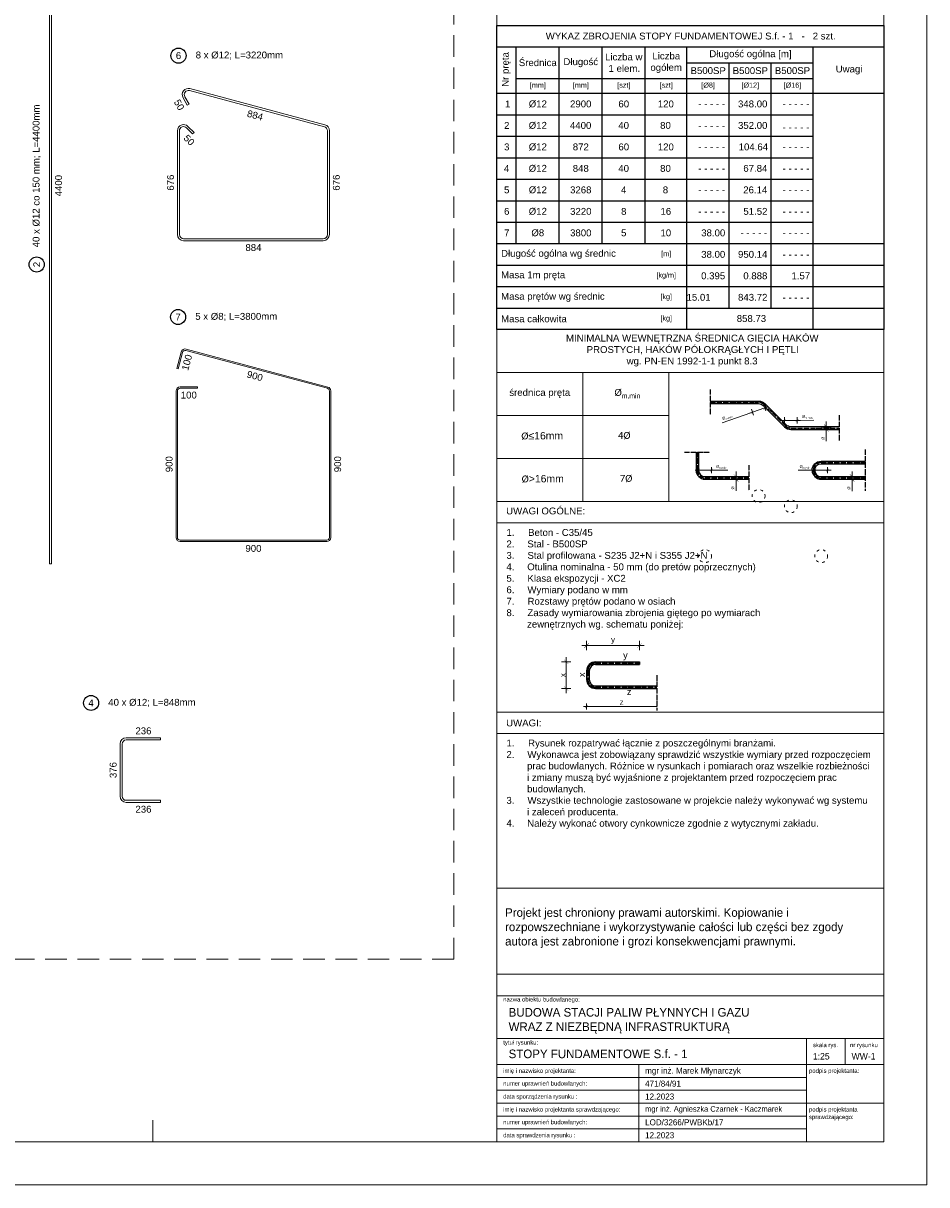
# Model space of a CAD drawing. Header units: millimetres. Extents: x 1814 to 94182, y 11562 to 49454.
# Tile 72 of 143: x 11916 to 12967, y 20272 to 21624. Entities that reach past the tile are written whole.
import ezdxf

# ---------------------------------------------------------------- set-up
doc = ezdxf.new("R2010")
doc.units = ezdxf.units.MM
for name, pattern in [('ACAD_ISO03W100', [30, 12, -18]), ('ACAD_ISO04W100', [30, 24, -3, 0, -3]), ('DASHED', [0.75, 0.5, -0.25])]:
    doc.linetypes.add(name, pattern=pattern)
for name, color, linetype in [('odnośnik', 140, 'Continuous'), ('opis', 50, 'Continuous'), ('osie', 40, 'ACAD_ISO04W100')]:
    doc.layers.add(name, color=color, linetype=linetype)
doc.layers.add('pomoc', color=210, linetype='Continuous', lineweight=9, plot=False)
for name, color, linetype, lineweight in [('ramka', 84, 'Continuous', 15), ('widok 0.15', 150, 'Continuous', 15), ('widok 0.25', 30, 'Continuous', 25), ('wymiar', 135, 'Continuous', 9), ('zbrojenie', 123, 'Continuous', 9)]:
    doc.layers.add(name, color=color, linetype=linetype, lineweight=lineweight)
doc.styles.add('ARIAL 16', font='arial.ttf', dxfattribs={"height": 16})
doc.styles.add('GENERATED_STYLE_4', font='txt')
doc.styles.add('Opisowy', font='arial.ttf')
doc.styles.get("Standard").update_dxf_attribs({"font": 'arial.ttf'})
doc.styles.add('WMF-System0', font='SIMPLEX')

msp = doc.modelspace()

# ---------------------------------------------------------------- linework, layer by layer
at = {"layer": 'odnośnik', "ltscale": 0.2}
for p, q in [((12466.804, 21596.087), (12916.804, 21596.087)), ((12489.005, 21596.087), (12489.005, 21367.087)), ((12539.005, 21596.087), (12539.005, 21367.087)), ((12589.005, 21596.087), (12589.005, 21367.087)), ((12639.005, 21596.087), (12639.005, 21367.087)), ((12687.505, 21596.087), (12687.505, 21267.087)), ((12834.505, 21596.087), (12834.505, 21267.087)), ((12687.505, 21577.587), (12834.505, 21577.587)), ((12736.505, 21577.587), (12736.505, 21292.087)), ((12785.505, 21577.587), (12785.505, 21292.087)), ((12489.005, 21559.087), (12834.505, 21559.087)), ((12466.804, 21542.087), (12916.804, 21542.087)), ((12466.804, 21517.087), (12834.505, 21517.087)), ((12466.804, 21492.087), (12834.505, 21492.087)), ((12466.804, 21467.087), (12834.505, 21467.087)), ((12466.804, 21442.087), (12834.505, 21442.087)), ((12466.804, 21417.087), (12834.505, 21417.087)), ((12466.804, 21392.087), (12834.505, 21392.087)), ((12466.804, 21367.087), (12916.804, 21367.087)), ((12466.804, 21342.087), (12916.804, 21342.087)), ((12466.804, 21317.087), (12916.804, 21317.087)), ((12466.804, 21292.087), (12916.804, 21292.087))]:
    msp.add_line(p, q, dxfattribs=at)
msp.add_lwpolyline([(12466.804, 21621.087), (12916.804, 21621.087), (12916.804, 21267.087), (12466.804, 21267.087)], close=True, dxfattribs=at)
at = {"layer": 'odnośnik'}
for centre in [(12096.689, 21585.828), (11931.804, 21342.806), (12096.204, 21281.745), (11995.026, 20832.678)]:
    msp.add_circle(centre, 8.75, dxfattribs=at)
at = {"layer": 'opis'}
for p, q in [((12844.572, 21153.966), (12855.471, 21153.966)), ((12855.471, 21150.966), (12844.572, 21150.966)), ((12739.572, 21096.008), (12750.471, 21096.008)), ((12750.471, 21093.008), (12739.572, 21093.008)), ((12874.572, 21096.008), (12885.471, 21096.008)), ((12885.471, 21093.008), (12874.572, 21093.008))]:
    msp.add_line(p, q, dxfattribs=at)
at = {"layer": 'osie', "ltscale": 0.25}
for p, q in [((12715.022, 21197.466), (12715.022, 21167.466)), ((12802.386, 21155.102), (12777.658, 21179.83)), ((12865.022, 21167.466), (12865.022, 21137.466)), ((12685.022, 21124.508), (12715.022, 21124.508)), ((12895.022, 21127.466), (12895.022, 21079.508)), ((12760.022, 21109.508), (12760.022, 21079.508)), ((12572.758, 20869.961), (12572.758, 20860.003)), ((12581.758, 20878.961), (12632.758, 20878.961)), ((12652.758, 20864.982), (12652.758, 20824.003)), ((12581.758, 20851.003), (12652.758, 20851.003))]:
    msp.add_line(p, q, dxfattribs=at)
for points in [[(12715.022, 21182.466), (12771.294, 21182.466, -0.19891237), (12777.658, 21179.83)], [(12802.386, 21155.102, 0.19891237), (12808.75, 21152.466), (12865.022, 21152.466)], [(12700.022, 21124.508), (12700.022, 21103.508, 0.41421356), (12709.022, 21094.508), (12760.022, 21094.508)], [(12835.022, 21103.466, -0.41421356), (12844.022, 21112.466), (12895.022, 21112.466)], [(12835.022, 21103.508, 0.41421356), (12844.022, 21094.508), (12895.022, 21094.508)]]:
    msp.add_lwpolyline(points, format="xyb", dxfattribs=at)
for centre, start, end in [((12581.758, 20869.961), 90, 180), ((12581.758, 20860.003), 180, 270)]:
    msp.add_arc(centre, 9, start, end, dxfattribs=at)
at = {"layer": 'pomoc'}
msp.add_lwpolyline([(9216.804, 22372.087), (12966.804, 22372.087), (12966.804, 20272.087), (9216.804, 20272.087)], close=True, dxfattribs=at)
at = {"layer": 'ramka', "linetype": 'Continuous'}
for p, q in [((12466.804, 20492.087), (12466.804, 22322.087)), ((12916.804, 22247.363), (12916.804, 20322.087)), ((12466.804, 20492.087), (12466.804, 20322.087)), ((12916.804, 20492.087), (12466.804, 20492.087)), ((12916.804, 20442.087), (12466.804, 20442.087)), ((12826.804, 20442.087), (12826.804, 20412.087)), ((12871.804, 20442.087), (12871.804, 20412.087)), ((12916.804, 20412.087), (12466.804, 20412.087)), ((12631.804, 20412.087), (12631.804, 20367.087)), ((12826.804, 20412.087), (12826.804, 20367.087)), ((12826.804, 20397.087), (12466.804, 20397.087)), ((12826.804, 20382.087), (12466.804, 20382.087)), ((12916.804, 20367.087), (12466.804, 20367.087)), ((12631.804, 20367.087), (12631.804, 20322.087)), ((12826.804, 20367.087), (12826.804, 20322.087)), ((12826.804, 20352.087), (12466.804, 20352.087)), ((12826.804, 20337.087), (12466.804, 20337.087)), ((12916.804, 20322.087), (9216.804, 20322.087))]:
    msp.add_line(p, q, dxfattribs=at)
at = {"layer": 'ramka', "ltscale": 0.2}
for p, q in [((12466.804, 21217.087), (12916.804, 21217.087)), ((12566.804, 21067.087), (12566.804, 21217.087)), ((12666.804, 21067.087), (12666.804, 21217.087)), ((12466.804, 21167.087), (12666.804, 21167.087)), ((12466.804, 21117.087), (12666.804, 21117.087)), ((12466.804, 21042.087), (12916.804, 21042.087)), ((12466.804, 20797.087), (12916.804, 20797.087))]:
    msp.add_line(p, q, dxfattribs=at)
at = {"layer": 'ramka', "linetype": 'DASHED', "ltscale": 50}
msp.add_lwpolyline([(10816.804, 20534.587), (12416.804, 20534.587), (12416.804, 22109.587), (10816.804, 22109.587)], close=True, dxfattribs=at)
at = {"layer": 'ramka', "ltscale": 0.2}
for points in [[(12466.804, 21267.087), (12916.804, 21267.087), (12916.804, 21067.087), (12466.804, 21067.087)], [(12466.804, 21067.087), (12916.804, 21067.087), (12916.804, 20822.087), (12466.804, 20822.087)], [(12466.804, 20822.087), (12916.804, 20822.087), (12916.804, 20617.087), (12466.804, 20617.087)], [(12466.804, 20517.087), (12916.804, 20517.087), (12916.804, 20617.087), (12466.804, 20617.087)]]:
    msp.add_lwpolyline(points, close=True, dxfattribs=at)
at = {"layer": 'widok 0.15', "linetype": 'ACAD_ISO03W100', "ltscale": 0.25}
for centre in [(12771.294, 21073.466), (12808.75, 21061.466), (12709.022, 21003.508), (12844.022, 21003.508)]:
    msp.add_circle(centre, 7.5, dxfattribs=at)
at = {"layer": 'widok 0.25'}
for p, q in [((12801.325, 21154.041), (12776.597, 21178.769)), ((12581.758, 20880.461), (12632.758, 20880.461)), ((12632.758, 20880.461), (12632.758, 20877.461)), ((12571.258, 20869.961), (12571.258, 20860.003)), ((12574.258, 20869.961), (12574.258, 20860.003)), ((12581.758, 20877.461), (12632.758, 20877.461)), ((12581.758, 20852.503), (12652.758, 20852.503)), ((12581.758, 20849.503), (12652.758, 20849.503))]:
    msp.add_line(p, q, dxfattribs=at)
for points in [[(12715.022, 21183.966), (12771.294, 21183.966, -0.19891237), (12778.718, 21180.891)], [(12715.022, 21180.966), (12771.294, 21180.966, -0.19891237), (12776.597, 21178.769)], [(12865.022, 21153.966), (12808.75, 21153.966, -0.19891237), (12803.446, 21156.163), (12778.718, 21180.891)], [(12801.325, 21154.041, 0.19891237), (12808.75, 21150.966), (12865.022, 21150.966)], [(12698.522, 21124.508), (12698.522, 21103.508, 0.41421356), (12709.022, 21093.008), (12760.022, 21093.008)], [(12701.522, 21124.508), (12701.522, 21103.508, 0.41421356), (12709.022, 21096.008), (12760.022, 21096.008)], [(12833.522, 21103.466, -0.41421356), (12844.022, 21113.966), (12895.022, 21113.966)], [(12836.522, 21103.466, -0.41421356), (12844.022, 21110.966), (12895.022, 21110.966)], [(12833.522, 21103.508, 0.41421356), (12844.022, 21093.008), (12895.022, 21093.008)], [(12836.522, 21103.508, 0.41421356), (12844.022, 21096.008), (12895.022, 21096.008)]]:
    msp.add_lwpolyline(points, format="xyb", dxfattribs=at)
for centre, radius, start, end in [((12581.758, 20869.961), 10.5, 90, 180), ((12581.758, 20869.961), 7.5, 90, 180), ((12581.758, 20860.003), 10.5, 180, 270), ((12581.758, 20860.003), 7.5, 180, 270)]:
    msp.add_arc(centre, radius, start, end, dxfattribs=at)
at = {"layer": 'wymiar'}
for p, q in [((12777.19, 21179.355), (12779.57, 21172.489)), ((12780.27, 21176.577), (12782.159, 21177.232)), ((12728.932, 21158.782), (12762.318, 21170.355)), ((12760.705, 21169.796), (12767.709, 21172.223)), ((12765.397, 21167.577), (12763.017, 21174.442)), ((12778.38, 21175.922), (12764.207, 21171.01)), ((12781.882, 21177.136), (12774.878, 21174.708)), ((12801.257, 21157.818), (12801.242, 21165.084)), ((12816.242, 21165.114), (12816.257, 21157.848)), ((12799.25, 21161.447), (12797.25, 21161.443)), ((12797.543, 21161.443), (12804.956, 21161.458)), ((12801.25, 21161.451), (12816.25, 21161.481)), ((12819.956, 21161.488), (12812.543, 21161.473)), ((12835.386, 21161.519), (12818.25, 21161.485)), ((12850.022, 21156.966), (12850.022, 21159.966)), ((12850.022, 21159.525), (12850.022, 21148.406)), ((12850.022, 21145.406), (12850.022, 21156.525)), ((12850.022, 21153.966), (12850.022, 21150.966)), ((12850.022, 21153.966), (12850.022, 21150.966)), ((12850.022, 21137.189), (12850.022, 21150.966)), ((12850.022, 21147.966), (12850.022, 21144.966)), ((12699.522, 21103.489), (12697.522, 21103.485)), ((12697.815, 21103.485), (12705.228, 21103.5)), ((12701.529, 21099.86), (12701.514, 21107.126)), ((12701.522, 21103.493), (12716.522, 21103.523)), ((12720.228, 21103.53), (12712.815, 21103.516)), ((12716.514, 21107.156), (12716.529, 21099.89)), ((12735.658, 21103.561), (12718.522, 21103.527)), ((12745.022, 21099.008), (12745.022, 21102.008)), ((12745.022, 21101.567), (12745.022, 21090.449)), ((12745.022, 21087.449), (12745.022, 21098.567)), ((12817.386, 21103.455), (12834.522, 21103.489)), ((12832.815, 21103.485), (12840.228, 21103.5)), ((12836.529, 21099.86), (12836.514, 21107.126)), ((12851.522, 21103.523), (12836.522, 21103.493)), ((12855.228, 21103.53), (12847.815, 21103.516)), ((12851.514, 21107.156), (12851.529, 21099.89)), ((12853.522, 21103.527), (12855.522, 21103.531)), ((12880.022, 21099.008), (12880.022, 21102.008)), ((12880.022, 21101.567), (12880.022, 21090.449)), ((12880.022, 21087.449), (12880.022, 21098.567)), ((12745.022, 21096.008), (12745.022, 21093.008)), ((12745.022, 21096.008), (12745.022, 21093.008)), ((12745.022, 21079.334), (12745.022, 21093.008)), ((12745.022, 21090.008), (12745.022, 21087.008)), ((12880.022, 21096.008), (12880.022, 21093.008)), ((12880.022, 21096.008), (12880.022, 21093.008)), ((12880.022, 21079.108), (12880.022, 21093.008)), ((12880.022, 21090.008), (12880.022, 21087.008)), ((12576.817, 20899.532), (12565.698, 20899.532)), ((12571.258, 20904.982), (12571.258, 20894.082)), ((12629.758, 20899.532), (12574.258, 20899.532)), ((12627.198, 20899.532), (12638.317, 20899.532)), ((12632.758, 20894.082), (12632.758, 20904.982)), ((12552.925, 20880.461), (12542.025, 20880.461)), ((12547.475, 20874.902), (12547.475, 20886.021)), ((12547.475, 20877.461), (12547.475, 20852.503)), ((12547.475, 20855.063), (12547.475, 20843.944)), ((12542.025, 20849.503), (12552.925, 20849.503)), ((12574.964, 20828.59), (12567.551, 20828.59)), ((12571.258, 20832.224), (12571.258, 20824.957)), ((12573.258, 20828.59), (12652.758, 20828.59)), ((12066.804, 20347.087), (12066.804, 20322.087))]:
    msp.add_line(p, q, dxfattribs=at)
for points, const_width in [([(12779.454, 21178.135), (12777.306, 21173.709)], 0.28), ([(12763.133, 21168.796), (12765.281, 21173.223)], 0.28), ([(12799.513, 21159.708), (12802.986, 21163.194)], 0.28), ([(12817.986, 21163.224), (12814.513, 21159.738)], 0.28), ([(12847.412, 21156.575), (12852.631, 21151.357)], 0.42), ([(12852.631, 21148.357), (12847.412, 21153.575)], 0.42), ([(12699.786, 21101.75), (12703.258, 21105.236)], 0.28), ([(12718.258, 21105.266), (12714.786, 21101.78)], 0.28), ([(12742.412, 21098.617), (12747.631, 21093.399)], 0.42), ([(12834.786, 21101.75), (12838.258, 21105.236)], 0.28), ([(12853.258, 21105.266), (12849.786, 21101.78)], 0.28), ([(12877.412, 21098.617), (12882.631, 21093.399)], 0.42), ([(12747.631, 21090.399), (12742.412, 21095.617)], 0.42), ([(12882.631, 21090.399), (12877.412, 21095.617)], 0.42), ([(12573.867, 20902.141), (12568.648, 20896.923)], 0.42), ([(12630.148, 20896.923), (12635.367, 20902.141)], 0.42), ([(12550.084, 20877.852), (12544.866, 20883.071)], 0.42), ([(12544.866, 20852.113), (12550.084, 20846.894)], 0.42), ([(12572.997, 20830.33), (12569.518, 20826.851)], 0.28)]:
    msp.add_lwpolyline(points, dxfattribs=dict(at, const_width=const_width))
at = {"layer": 'zbrojenie'}
msp.add_lwpolyline([(11949.204, 21874.587), (11949.204, 20994.587), (11946.804, 20994.587), (11946.804, 21874.587)], close=True, dxfattribs=at)
for points in [[(12272.239, 21498.452), (12272.239, 21377.652, -0.41421356), (12265.039, 21370.452), (12102.639, 21370.452, -0.41421356), (12095.439, 21377.652), (12095.439, 21498.452, -0.66817864), (12107.731, 21503.543), (12114.802, 21496.472), (12113.105, 21494.775), (12106.034, 21501.846, 0.66817864), (12097.839, 21498.452), (12097.839, 21377.652, 0.41421356), (12102.639, 21372.852), (12265.039, 21372.852, 0.41421356), (12269.839, 21377.652), (12269.839, 21498.452, 0.33945426), (12266.282, 21503.088), (12109.415, 21545.121, 0.66817864), (12104.016, 21538.084), (12109.016, 21529.424), (12106.938, 21528.224), (12101.938, 21536.884, -0.66817864), (12110.037, 21547.439), (12266.903, 21505.407, -0.33945426)], [(12093.839, 21195.652, -0.41421356), (12098.639, 21200.452), (12118.639, 21200.452), (12118.639, 21198.852), (12098.639, 21198.852, 0.41421356), (12095.439, 21195.652), (12095.439, 21025.252, 0.41421356), (12098.639, 21022.052), (12269.039, 21022.052, 0.41421356), (12272.239, 21025.252), (12272.239, 21195.652, 0.33945426), (12269.868, 21198.743), (12105.274, 21242.846, 0.41421356), (12101.355, 21240.583), (12096.178, 21221.264), (12094.633, 21221.679), (12099.809, 21240.997, -0.41421356), (12105.688, 21244.391), (12270.282, 21200.288, -0.33945426), (12273.839, 21195.652), (12273.839, 21025.252, -0.41421356), (12269.039, 21020.452), (12098.639, 21020.452, -0.41421356), (12093.839, 21025.252)], [(12035.949, 20789.787, 0.41421356), (12031.149, 20784.987), (12031.149, 20724.187, 0.41421356), (12035.949, 20719.387), (12075.949, 20719.387), (12075.949, 20716.987), (12035.949, 20716.987, -0.41421356), (12028.749, 20724.187), (12028.749, 20784.987, -0.41421356), (12035.949, 20792.187), (12075.949, 20792.187), (12075.949, 20789.787)]]:
    msp.add_lwpolyline(points, format="xyb", close=True, dxfattribs=at)

# ---------------------------------------------------------------- texts
at = {"layer": 'opis', "ltscale": 0.5}
for s, insert, char_height, width, attachment_point in [('{\\W9.17333;  }WYKAZ ZBROJENIA STOPY FUNDAMENTOWEJ S.f. - 1   -   2 szt.', (12466.804, 21608.587), 8, 450, 4), ('{\\W1.105887; }Średnica', (12489.005, 21577.587), 8, 50, 4), ('{\\W1.705184; }Długość', (12539.005, 21577.587), 8, 50, 4), ('{\\W1.195518; }Liczba w\\P{\\W2.502196; }1 elem.', (12589.005, 21577.587), 8, 50, 4), ('{\\W2.816014; }Liczba\\P{\\W2.08315; }ogółem', (12639.005, 21577.587), 8, 48.5, 4), ('{\\W8.521748; }Długość ogólna [m]', (12687.505, 21586.837), 8, 147, 4), ('{\\W1.496704; }B500SP', (12687.505, 21568.337), 8, 49, 4), ('{\\W1.496704; }B500SP', (12736.505, 21568.337), 8, 49, 4), ('{\\W1.496704; }B500SP', (12785.505, 21568.337), 8, 49, 4), ('{\\W8.515261; }Uwagi', (12834.505, 21569.087), 8, 82.29941, 4), ('{\\W6.975981; }[mm]', (12489.005, 21550.587), 6, 50, 4), ('{\\W6.975981; }[mm]', (12539.005, 21550.587), 6, 50, 4), ('{\\W7.674575; }[szt]', (12589.005, 21550.587), 6, 50, 4), ('{\\W7.352519; }[szt]', (12639.005, 21550.587), 6, 48.5, 4), ('{\\W7.358816; }[Ø8]', (12687.505, 21550.587), 6, 49, 4), ('{\\W6.357937; }[Ø12]', (12736.505, 21550.587), 6, 49, 4), ('{\\W6.357937; }[Ø16]', (12785.505, 21550.587), 6, 49, 4), ('{\\W3.100402; }1', (12466.804, 21529.587), 8, 22.20059, 4), ('{\\W4.817662; }Ø12', (12489.005, 21529.587), 8, 50, 4), ('{\\W4.186731; }2900', (12539.005, 21529.587), 8, 50, 4), ('{\\W6.203427; }60', (12589.005, 21529.587), 8, 50, 4), ('{\\W5.330843; }120', (12637.505, 21529.587), 8, 50, 4), ('{\\W4.404217; }- - - - -', (12687.505, 21529.587), 8, 44, 4), ('{\\W3.485061; }348.00', (12736.505, 21529.587), 8, 44, 4), ('{\\W4.404217; }- - - - -', (12785.505, 21529.587), 8, 44, 4), ('{\\W2.721667; }2', (12466.804, 21504.587), 8, 22.20059, 4), ('{\\W4.817662; }Ø12', (12489.005, 21504.587), 8, 50, 4), ('{\\W4.156854; }4400', (12539.005, 21504.587), 8, 50, 4), ('{\\W6.158611; }40', (12589.005, 21504.587), 8, 50, 4), ('{\\W6.208699; }80', (12637.505, 21504.587), 8, 50, 4), ('{\\W4.404217; }- - - - -', (12687.505, 21504.587), 8, 44, 4), ('{\\W3.485061; }352.00', (12736.505, 21504.587), 8, 44, 4), ('{\\W4.404217; }- - - - -', (12785.505, 21502.587), 8, 44, 4), ('{\\W2.731333; }3', (12466.804, 21479.587), 8, 22.20059, 4), ('{\\W4.817662; }Ø12', (12489.005, 21479.587), 8, 50, 4), ('{\\W5.216608; }872', (12539.005, 21479.587), 8, 50, 4), ('{\\W6.203427; }60', (12589.005, 21479.587), 8, 50, 4), ('{\\W5.330843; }120', (12637.505, 21479.587), 8, 50, 4), ('{\\W4.404217; }- - - - -', (12687.505, 21479.587), 8, 44, 4), ('{\\W3.727592; }104.64', (12736.505, 21479.587), 8, 44, 4), ('{\\W4.404217; }- - - - -', (12785.505, 21479.587), 8, 44, 4), ('{\\W2.683881; }4', (12466.804, 21454.587), 8, 22.20059, 4), ('{\\W4.817662; }Ø12', (12489.005, 21454.587), 8, 50, 4), ('{\\W5.20079; }848', (12539.005, 21454.587), 8, 50, 4), ('{\\W6.158611; }40', (12589.005, 21454.587), 8, 50, 4), ('{\\W6.208699; }80', (12637.505, 21454.587), 8, 50, 4), ('{\\W4.404217; }- - - - -', (12687.505, 21454.587), 8, 44, 4), ('{\\W5.472759; }67.84', (12736.505, 21454.587), 8, 44, 4), ('{\\W4.404217; }- - - - -', (12785.505, 21454.587), 8, 44, 4), ('{\\W2.720788; }5', (12466.804, 21429.587), 8, 22.20059, 4), ('{\\W4.817662; }Ø12', (12489.005, 21429.587), 8, 50, 4), ('{\\W4.202548; }3268', (12539.005, 21429.587), 8, 50, 4), ('{\\W7.160369; }4', (12589.005, 21429.587), 8, 50, 4), ('{\\W7.202548; }8', (12637.505, 21429.587), 8, 50, 4), ('{\\W4.404217; }- - - - -', (12687.505, 21429.587), 8, 44, 4), ('{\\W5.442882; }26.14', (12736.505, 21429.587), 8, 44, 4), ('{\\W4.404217; }- - - - -', (12785.505, 21429.587), 8, 44, 4), ('{\\W2.724303; }6', (12466.804, 21404.587), 8, 22.20059, 4), ('{\\W4.817662; }Ø12', (12489.005, 21404.587), 8, 50, 4), ('{\\W4.209578; }3220', (12539.005, 21404.587), 8, 50, 4), ('{\\W7.202548; }8', (12589.005, 21404.587), 8, 50, 4), ('{\\W6.328207; }16', (12637.505, 21404.587), 8, 50, 4), ('{\\W5.502636; }51.52', (12736.505, 21404.587), 8, 44, 4), ('{\\W4.404217; }- - - - -', (12687.505, 21404.587), 8, 44, 4), ('{\\W4.404217; }- - - - -', (12785.505, 21404.587), 8, 44, 4), ('{\\W2.740999; }7', (12466.804, 21379.587), 8, 22.20059, 4), ('{\\W5.802724; }Ø8', (12489.005, 21379.587), 8, 50, 4), ('{\\W4.209578; }3800', (12539.005, 21379.587), 8, 50, 4), ('{\\W7.197275; }5', (12589.005, 21379.587), 8, 50, 4), ('{\\W6.331722; }10', (12637.505, 21379.587), 8, 50, 4), ('{\\W5.486818; }38.00', (12687.505, 21379.587), 8, 44, 4), ('{\\W4.404217; }- - - - -', (12736.505, 21379.587), 8, 44, 4), ('{\\W4.404217; }- - - - -', (12785.505, 21379.587), 8, 44, 4), ('Długość ogólna wg średnic', (12471.804, 21354.587), 8, 220.70059, 4), ('{\\W8.153046; }[m]', (12639.005, 21354.587), 6, 48.5, 4), ('{\\W5.486818; }38.00', (12687.505, 21354.587), 8, 44, 4), ('{\\W3.485061; }950.14', (12736.505, 21354.587), 8, 44, 4), ('{\\W4.404217; }- - - - -', (12785.505, 21354.587), 8, 44, 4), ('Masa 1m pręta', (12471.804, 21329.587), 8, 220.70059, 4), ('{\\W5.752343; }[kg/m]', (12639.005, 21329.587), 6, 48.5, 4), ('{\\W5.456942; }0.395', (12687.505, 21329.587), 8, 44, 4), ('{\\W5.471001; }0.888', (12736.505, 21329.587), 8, 44, 4), ('{\\W7.720562; }1.57', (12785.505, 21329.587), 8, 44, 4), ('Masa prętów wg średnic', (12471.804, 21304.587), 8, 220.70059, 4), ('{\\W7.751464; }[kg]', (12639.005, 21304.587), 6, 48.5, 4), ('{\\W6.216168; }15.01', (12687.505, 21304.587), 8, 44, 4), ('{\\W3.497363; }843.72', (12736.505, 21304.587), 8, 44, 4), ('{\\W4.404217; }- - - - -', (12785.505, 21304.587), 8, 44, 4), ('Masa całkowita', (12471.804, 21279.587), 8, 220.70059, 4), ('{\\W7.751464; }[kg]', (12639.005, 21279.531), 6, 48.5, 4), ('{\\W9.520013; }858.73', (12716.291, 21283.976), 8, 92.34256, 1), ('{\\W5.08265;  }MINIMALNA WEWNĘTRZNA ŚREDNICA GIĘCIA HAKÓW \\P{\\W8.95259;  }PROSTYCH, HAKÓW PÓŁOKRĄGŁYCH I PĘTLI\\P{\\W8.22102;    }wg. PN-EN 1992-1-1 punkt 8.3', (12515.739, 21261.223), 8, 355.86958, 1), ('{\\W3.479349; }średnica pręta', (12470.553, 21197.969), 8, 91.60982, 1), ('\\A1;{\\W3.791843; }Ø{\\H0.7x;\\S^ m,min;}', (12591.811, 21197.969), 8, 52.02957, 1), ('{\\fCalibri|b0|i0|c0|p34;\\W1.41826; \\W1;Ø\\fArial|b0|i0|c238|p34;\\H1.08333x;≤16mm}', (12491.399, 21147.969), 8, 55.33812, 1), ('{\\fCalibri|b0|i0|c238|p34;\\W3.85528; \\W1;4\\fCalibri|b0|i0|c0|p34;Ø}', (12596.881, 21147.969), 8, 35.8153, 1), ('{\\fCalibri|b0|i0|c0|p34;\\W2.16818; \\W1;Ø\\fArial|b0|i0|c238|p34;\\H1.08333x;>16mm}', (12489.663, 21097.969), 8, 60.03714, 1), ('{\\fCalibri|b0|i0|c238|p34;\\W2.92916; \\W1;7\\fCalibri|b0|i0|c0|p34;Ø}', (12601.601, 21097.969), 8, 30.22404, 1), ('UWAGI OGÓLNE:', (12477.739, 21060.062), 8, 355.86958, 1), ('\\A1;{\\W2.576449; }1.{\\W5.119507; }Beton - C35/45\\P{\\W2.576449; }2.{\\W4.83304; }Stal - B500SP\\P{\\W2.576449; }3.{\\W4.878734; }Stal profilowana - S235 J2+N i S355 J2+N\\P{\\W2.576449; }4.{\\W4.773286; }Otulina nominalna - 50 mm (do pretów poprzecznych)\\P{\\W2.576449; }5.{\\W4.876977; }Klasa ekspozycji - XC2\\P{\\W2.576449; }6.{\\W4.862917; }Wymiary podano w mm\\P{\\W2.576449; }7.{\\W4.898066; }Rozstawy prętów podano w osiach\\P{\\W2.576449; }8.{\\W4.873462; }Zasady wymiarowania zbrojenia giętego po wymiarach \\P{\\W5.1529;  }zewnętrznych wg. schematu poniżej:', (12470.042, 21035.048), 8, 355.86958, 1), ('UWAGI:', (12477.739, 20813.411), 8, 355.86958, 1), ('\\A1;{\\W2.576449; }1.{\\W5.119507; }Rysunek rozpatrywać łącznie z poszczególnymi branżami.\\P{\\W2.576449; }2.{\\W4.83304; }Wykonawca jest zobowiązany sprawdzić wszystkie wymiary przed rozpoczęciem \\P{\\W5.1529;  }prac budowlanych. Różnice w rysunkach i pomiarach oraz wszelkie rozbieżności \\P{\\W5.1529;  }i zmiany muszą być wyjaśnione z projektantem przed rozpoczęciem prac \\P{\\W5.1529;  }budowlanych.\\P{\\W2.576449; }3.{\\W4.878734; }Wszystkie technologie zastosowane w projekcie należy wykonywać wg systemu \\P{\\W5.1529;  }i zaleceń producenta.\\P{\\W2.576449; }4.{\\W4.773286; }Należy wykonać otwory cynkownicze zgodnie z wytycznymi zakładu.', (12470.042, 20790.048), 8, 430.5559, 1)]:
    msp.add_mtext(s, dxfattribs=dict(at, insert=insert, char_height=char_height, width=width, attachment_point=attachment_point))
at = {"layer": 'opis', "char_height": 8, "style": 'Opisowy'}
for s, width, heights, insert, attachment_point in [('6', 17.26219, [8.766], (12096.687, 21585.827), 5), ('8 x Ø12; L=3220mm', 195.56748, [8.766], (12116.689, 21585.828), 4), ('884', 56.37214, [8.766], (12183.841, 21362.45), 5), ('7', 17.26219, [8.766], (12096.202, 21281.744), 5), ('5 x Ø8; L=3800mm', 195.56748, [8.766], (12116.204, 21281.745), 4), ('100', 56.37214, [8.766], (12108.641, 21190.85), 5), ('900', 56.37214, [8.766], (12183.841, 21012.45), 5), ('4', 17.26219, [8.766], (11995.024, 20832.676), 5), ('\\pt104;40 x Ø12; L=848mm', 194.85264, [39.843], (12015.026, 20832.678), 4), ('236', 56.37214, [8.766], (12055.951, 20800.189), 5), ('236', 56.37214, [8.766], (12055.951, 20708.986), 5)]:
    msp.add_mtext_dynamic_manual_height_columns(s, width=width, gutter_width=20, heights=heights, dxfattribs=dict(at, insert=insert, attachment_point=attachment_point))
at = {"layer": 'opis', "ltscale": 0.5, "insert": (12477.905, 21542.087), "char_height": 8, "width": 54, "attachment_point": 4, "rotation": 90}
msp.add_mtext('{\\W2.408172; }Nr pręta', dxfattribs=at)
at = {"layer": 'opis', "char_height": 8, "style": 'Opisowy'}
for s, width, insert, attachment_point, rotation in [('50', 56.37214, (12097.509, 21528.552), 5, 300), ('40 x Ø12 co 150 mm; L=4400mm', 195.56748, (11931.804, 21362.806), 4, 90), ('884', 56.37214, (12185.779, 21516.375), 5, 345), ('50', 56.37214, (12109.017, 21487.547), 5, 315), ('4400', 56.37214, (11957.206, 21434.589), 5, 90), ('676', 56.37214, (12087.438, 21438.054), 5, 90), ('676', 56.37214, (12280.241, 21438.054), 5, 90), ('2', 17.26219, (11931.806, 21342.805), 5, 90), ('100', 56.37214, (12106.496, 21228.855), 5, 75), ('900', 56.37214, (12185.502, 21213.065), 5, 345), ('900', 56.37214, (12085.838, 21110.454), 5, 90), ('900', 56.37214, (12281.841, 21110.454), 5, 90), ('376', 56.37214, (12020.748, 20754.589), 5, 90)]:
    msp.add_mtext_dynamic_manual_height_columns(s, width=width, gutter_width=20, heights=[8.766], dxfattribs=dict(at, insert=insert, attachment_point=attachment_point, rotation=rotation))
at = {"layer": 'opis', "char_height": 3.2, "attachment_point": 5, "style": 'ARIAL 16'}
for s, insert, rotation in [('\\A1;%%C{\\H0.7x;\\S^ m,min;}', (12734.845, 21164.832), 19.1175), ('\\A1;%%C{\\H0.7x;\\S^ m,min;}', (12827.81, 21165.283), 0.114701), ('\\A1;%%C', (12846.298, 21140.755), 90), ('\\A1;%%C{\\H0.7x;\\S^ m,min;}', (12728.082, 21107.325), 0.114701), ('\\A1;%%C{\\H0.7x;\\S^ m,min;}', (12824.946, 21107.249), 0.114701), ('\\A1;%%C', (12741.298, 21082.899), 90), ('\\A1;%%C', (12876.298, 21082.673), 90)]:
    msp.add_mtext(s, dxfattribs=dict(at, insert=insert, rotation=rotation))
at = {"layer": 'opis', "char_height": 7.5, "width": 23.01189, "attachment_point": 9, "style": 'WMF-System0'}
for s, insert in [('\\pt157.5;{\\fArial|b0|i0|c238|p34;y}', (12618.996, 20882.198)), ('\\pt157.5;{\\fArial|b0|i0|c238|p34;z}', (12623.441, 20842.097))]:
    msp.add_mtext(s, dxfattribs=dict(at, insert=insert))
at = {"layer": 'opis', "insert": (12569.275, 20853.929), "char_height": 7.5, "width": 23.01189, "attachment_point": 7, "rotation": 90, "style": 'WMF-System0'}
msp.add_mtext('{\\fArial|b0|i0|c238|p34;\\W3.07914; \\W1;x}', dxfattribs=at)
at = {"layer": 'opis', "linetype": 'Continuous', "rotation": 0.00118, "style": 'GENERATED_STYLE_4'}
for s, insert, char_height, width, attachment_point in [('\\A1;{\\fCentury Gothic|b0|i0|c238|p34;\\H0.5x;Projekt jest chroniony prawami autorskimi. Kopiowanie i rozpowszechniane i wykorzystywanie całości lub części bez zgody autora jest zabronione i grozi konsekwencjami prawnymi.}', (12476.462, 20570.656), 20, 432.69001, 4), ('\\A1;{\\fCentury Gothic|b0|i0|c238|p34;BUDOWA STACJI PALIW PŁYNNYCH I GAZU\\PWRAZ Z NIEZBĘDNĄ INFRASTRUKTURĄ}', (12480.571, 20462.865), 10, 436.23262, 4), ('\\A1;{\\fCentury Gothic|b0|i0|c238|p34;STOPY FUNDAMENTOWE S.f. - 1}', (12480.571, 20429.397), 10, 331.95265, 1), ('\\A1;{\\fCentury Gothic|b0|i0|c238|p34;1:25}', (12834.366, 20425.332), 7.5, 18.43134, 1)]:
    msp.add_mtext(s, dxfattribs=dict(at, insert=insert, char_height=char_height, width=width, attachment_point=attachment_point))
at = {"layer": 'opis', "linetype": 'Continuous', "attachment_point": 1, "style": 'GENERATED_STYLE_4'}
for s, insert, char_height, rotation in [('\\A1;{\\fCentury Gothic|b0|i0|c0|p34;nazwa obiektu budowlanego:}', (12474.304, 20490.322), 5, 359.99882), ('\\A1;{\\fCentury Gothic|b0|i0|c0|p34;tytuł rysunku:}', (12474.304, 20440.227), 5, 359.99882), ('\\A1;{\\fCentury Gothic|b0|i0|c0|p34;skala rys.}', (12834.41, 20437.212), 5, 359.99882), ('\\A1;{\\fCentury Gothic|b0|i0|c0|p34;nr rysunku}', (12877.622, 20437.212), 5, 359.99882), ('\\A1;{\\fCentury Gothic|b0|i0|c238|p34;WW-1}', (12879.366, 20425.332), 7.5, 0.00118), ('\\A1;{\\fCentury Gothic|b0|i0|c0|p34;imię i nazwisko projektanta:}', (12474.304, 20407.308), 5, 359.99882), ('\\A1;{\\fCentury Gothic|b0|i0|c0|p34;mgr inż. \\fCentury Gothic|b0|i0|c238|p34;Marek Młynarczyk}', (12639.304, 20408.397), 7, 359.99882), ('\\A1;{\\fCentury Gothic|b0|i0|c0|p34;podpis projektanta:}', (12829.898, 20407.308), 5, 359.99882), ('\\A1;{\\fCentury Gothic|b0|i0|c0|p34;numer uprawnień budowlanych:}', (12474.304, 20392.524), 5, 359.99882), ('\\A1;{\\fCentury Gothic|b0|i0|c238|p34;471/84/91}', (12639.304, 20393.263), 7, 359.99882), ('\\A1;{\\fCentury Gothic|b0|i0|c0|p34;data sporządzenia rysunku :}', (12474.304, 20377.309), 5, 359.99882), ('\\A1;{\\fCentury Gothic|b0|i0|c238|p34;12\\fCentury Gothic|b0|i0|c0|p34;.202\\fCentury Gothic|b0|i0|c238|p34;3}', (12639.304, 20378.263), 7, 359.99882), ('\\A1;{\\fCentury Gothic|b0|i0|c0|p34;imię i nazwisko projektanta sprawdzającego:}', (12474.304, 20362.308), 5, 359.99882), ('\\A1;{\\fCentury Gothic|b0|i0|c0|p34;mgr inż. \\fCentury Gothic|b0|i0|c238|p34;Agnieszka Czarnek - Kaczmarek}', (12639.304, 20363.573), 6.5, 359.99882), ('\\A1;{\\fCentury Gothic|b0|i0|c0|p34;numer uprawnień budowlanych:}', (12474.304, 20347.524), 5, 359.99882), ('\\A1;{\\fCentury Gothic|b0|i0|c238|p34;LOD/3266/PWBKb/17}', (12639.304, 20348.263), 7, 359.99882), ('\\A1;{\\fCentury Gothic|b0|i0|c0|p34;data sprawdzenia rysunku :}', (12474.304, 20332.309), 5, 359.99882), ('\\A1;{\\fCentury Gothic|b0|i0|c238|p34;12\\fCentury Gothic|b0|i0|c0|p34;.202\\fCentury Gothic|b0|i0|c238|p34;3}', (12639.304, 20333.263), 7, 359.99882)]:
    msp.add_mtext(s, dxfattribs=dict(at, insert=insert, char_height=char_height, rotation=rotation))
at = {"layer": 'opis', "linetype": 'Continuous', "insert": (12829.898, 20362.308), "char_height": 5, "attachment_point": 1, "rotation": 359.99882, "line_spacing_factor": 1.06023, "style": 'GENERATED_STYLE_4'}
msp.add_mtext('\\A1;{\\fCentury Gothic|b0|i0|c0|p34;podpis projektanta \\P\\fCentury Gothic|b0|i0|c0|p34;sprawdzającego:}', dxfattribs=at)
at = {"layer": 'wymiar', "char_height": 6.4, "attachment_point": 5, "style": 'ARIAL 16'}
for s, insert in [('\\A1;y', (12602.008, 20905.408)), ('\\A1;z', (12612.008, 20833.79))]:
    msp.add_mtext(s, dxfattribs=dict(at, insert=insert))
at = {"layer": 'wymiar', "insert": (12543.532, 20865.015), "char_height": 6.4, "attachment_point": 5, "rotation": 90, "style": 'ARIAL 16'}
msp.add_mtext('\\A1;x', dxfattribs=at)

doc.saveas('drawing.dxf')
